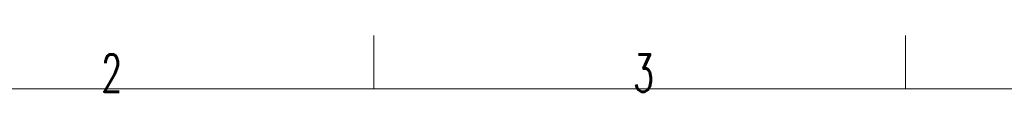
# Model space of a CAD drawing. Header units: inches. Extents: x 0 to 23760, y -13 to 16800.
# Tile 114 of 222: x 2549 to 6251, y 16587 to 16800. Entities that reach past the tile are written whole.
import ezdxf

# ---------------------------------------------------------------- set-up
doc = ezdxf.new("R2010")
doc.units = ezdxf.units.IN
doc.layers.add('210', color=7, linetype='Continuous', true_color=0xffffff)
doc.styles.add('latin_extended', font='simplex.shx')

msp = doc.modelspace()

# ---------------------------------------------------------------- linework, layer by layer
at = {"layer": '210', "color": 7, "linetype": 'Continuous', "lineweight": 18}
for p, q in [((3880, 16600), (3880, 16800)), ((5880, 16600), (5880, 16800)), ((200, 16600), (23560, 16600))]:
    msp.add_line(p, q, dxfattribs=at)

# ---------------------------------------------------------------- texts
at = {"layer": '210', "color": 211, "linetype": 'Continuous', "lineweight": 18, "char_height": 140, "attachment_point": 7, "line_spacing_factor": 0.963855, "style": 'latin_extended'}
for s, insert in [('\\W0.6563;2', (2855.328, 16589.303)), ('\\W0.6563;3', (4855.328, 16589.303))]:
    msp.add_mtext(s, dxfattribs=dict(at, insert=insert))

doc.saveas('drawing.dxf')
